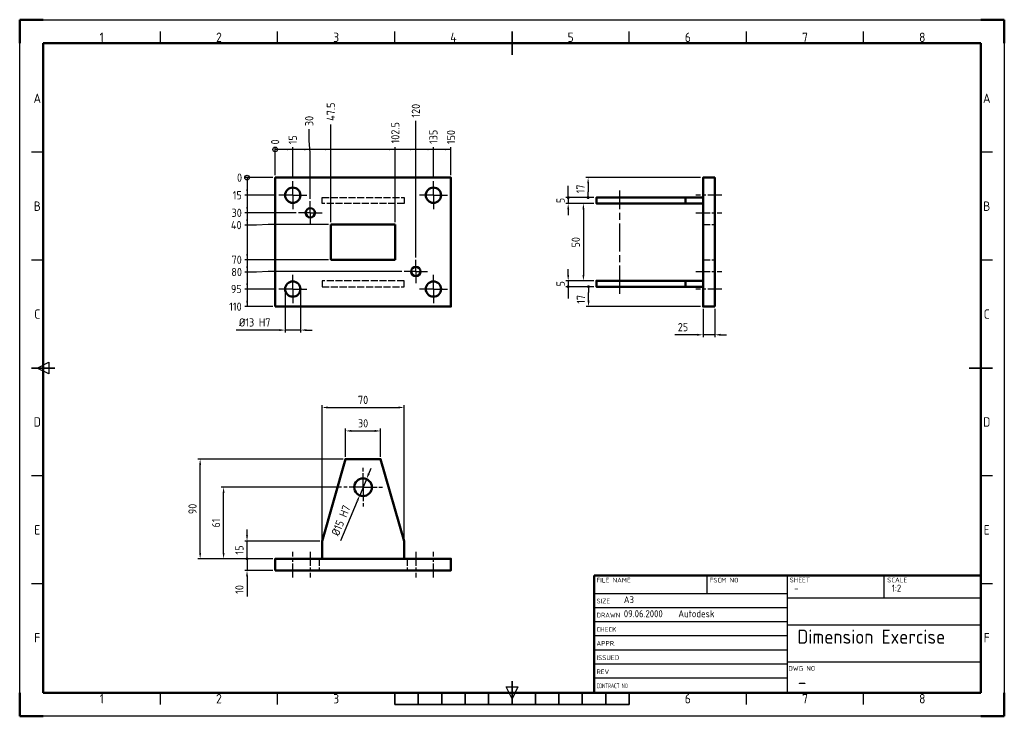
# Model space of a CAD drawing. Extents: x 0 to 840, y 0 to 594.
import ezdxf
from ezdxf.enums import TextEntityAlignment as Align

# ---------------------------------------------------------------- set-up
doc = ezdxf.new("R2010")
doc.units = 0
doc.header["$LTSCALE"] = 2
for name, pattern in [('AM_ISO02W050', [7.5, 6, -1.5]), ('AM_ISO02W050x2', [3.75, 3, -0.75]), ('AM_ISO08W050', [18, 12, -1.5, 3, -1.5]), ('AM_ISO08W050x2', [9, 6, -0.75, 1.5, -0.75])]:
    doc.linetypes.add(name, pattern=pattern)
doc.layers.get('0').update_dxf_attribs({"linetype": 'CONTINUOUS'})
doc.layers.get('DEFPOINTS').update_dxf_attribs({"linetype": 'CONTINUOUS'})
for name, color, linetype, lineweight in [('AM_0', 7, 'CONTINUOUS', 50), ('AM_3', 6, 'AM_ISO02W050', 25), ('AM_5', 3, 'CONTINUOUS', 25), ('AM_7', 4, 'AM_ISO08W050', 25), ('AM_BOR', 7, 'CONTINUOUS', 50)]:
    doc.layers.add(name, color=color, linetype=linetype, lineweight=lineweight)
doc.styles.add('ACISOTS', font='isocp.shx', dxfattribs={"height": 1})
doc.styles.get("Standard").update_dxf_attribs({"font": 'ISOCP.SHX'})
doc.dimstyles.new('AM_ISO$0', dxfattribs={"dimscale": 2, "dimtxt": 3.5, "dimasz": 2.5, "dimexe": 1, "dimexo": 1, "dimgap": 1.5, "dimtad": 1, "dimdsep": 46, "dimtxsty": 'Standard', "dimcen": 0, "dimclrd": 256, "dimclre": 256, "dimclrt": 2, "dimadec": 0, "dimazin": 2, "dimtp": 0.1, "dimtm": 0.1, "dimtfac": 0.71, "dimtdec": 3, "dimtmove": 0, "dimatfit": 3, "dimfxl": 1, "dimlwd": -1, "dimlwe": -1, "dimarcsym": 1})
doc.dimstyles.new('AM_ISO$6', dxfattribs={"dimscale": 2, "dimtxt": 3.5, "dimasz": 2.5, "dimexe": 1, "dimexo": 1, "dimgap": 1.5, "dimtad": 0, "dimdsep": 46, "dimtxsty": 'Standard', "dimcen": 0, "dimclrd": 256, "dimclre": 256, "dimclrt": 2, "dimadec": 0, "dimazin": 2, "dimtp": 0.1, "dimtm": 0.1, "dimtfac": 0.71, "dimtdec": 3, "dimtmove": 0, "dimatfit": 3, "dimfxl": 1, "dimlwd": -1, "dimlwe": -1, "dimarcsym": 1})
doc.dimstyles.new('GEN-ISO', dxfattribs={"dimtxt": 3.5, "dimasz": 2.5, "dimexe": 1, "dimexo": 1, "dimgap": 0.6, "dimtad": 1, "dimdsep": 46, "dimtxsty": 'Standard', "dimcen": 0, "dimclrd": 256, "dimclre": 256, "dimclrt": 2, "dimadec": 0, "dimazin": 0, "dimtp": 0.1, "dimtm": 0.1, "dimtfac": 0.71, "dimtdec": 3, "dimtmove": 0, "dimatfit": 3, "dimfxl": 1, "dimtzin": 0, "dimarcsym": 0})
doc.dimstyles.new('GEN-ISO$3', dxfattribs={"dimtxt": 3.5, "dimasz": 2.5, "dimexe": 1, "dimexo": 1, "dimgap": 0.6, "dimtad": 1, "dimtoh": 1, "dimdsep": 46, "dimtxsty": 'Standard', "dimcen": 0, "dimclrd": 256, "dimclre": 256, "dimclrt": 2, "dimadec": 0, "dimazin": 0, "dimtp": 0.1, "dimtm": 0.1, "dimtfac": 0.71, "dimtdec": 3, "dimtofl": 0, "dimtmove": 0, "dimatfit": 0, "dimfxl": 1, "dimtzin": 0, "dimarcsym": 0})

# ---------------------------------------------------------------- blocks, each defined once
blk = doc.blocks.new('*D1')
at = {"layer": 'AM_5', "lineweight": -2}
for p, q in [((297.78, 206.86), (299.72, 211.47)), ((295.85, 202.25), (290.05, 188.41)), ((273.86, 149.77), (288.12, 183.8))]:
    blk.add_line(p, q, dxfattribs=at)
at = {"layer": 'AM_5'}
for points in [[(297.01, 207.18), (298.55, 206.54), (295.85, 202.25)], [(287.35, 184.12), (288.89, 183.48), (290.05, 188.41)]]:
    blk.add_solid(points, dxfattribs=at)
at = {"layer": 'DEFPOINTS', "color": 0}
for p in [(295.85, 202.25), (290.05, 188.41)]:
    blk.add_point(p, dxfattribs=at)
at = {"layer": 'AM_5', "color": 2, "insert": (274.03, 166.99), "char_height": 7, "attachment_point": 5, "rotation": 67.26695}
blk.add_mtext('%%c15{}{\\C2; H7}', dxfattribs=at)
blk = doc.blocks.new('*D0')
at = {"layer": 'AM_5', "lineweight": -2}
for p, q in [((226.45, 362.33), (226.45, 327.33)), ((239.45, 362.33), (239.45, 327.33)), ((221.45, 329.33), (184.55, 329.33)), ((239.45, 329.33), (226.45, 329.33)), ((244.45, 329.33), (249.45, 329.33))]:
    blk.add_line(p, q, dxfattribs=at)
at = {"layer": 'AM_5'}
for points in [[(221.45, 330.16), (221.45, 328.5), (226.45, 329.33)], [(244.45, 330.16), (244.45, 328.5), (239.45, 329.33)]]:
    blk.add_solid(points, dxfattribs=at)
at = {"layer": 'DEFPOINTS', "color": 0}
for p in [(226.45, 364.33), (239.45, 364.33), (226.45, 329.33)]:
    blk.add_point(p, dxfattribs=at)
at = {"layer": 'AM_5', "color": 2, "insert": (200.5, 335.83), "char_height": 7, "attachment_point": 5}
blk.add_mtext('%%c13{}{\\C2; H7}', dxfattribs=at)
blk = doc.blocks.new('ISO_A3')
for p, q in [((410, 287), (10, 287)), ((10, 287), (10, 10)), ((410, 10), (410, 287)), ((10, 10), (410, 10))]:
    blk.add_line(p, q)
at = {"layer": 'AM_BOR'}
for p, q in [((10, 297), (0, 297)), ((0, 297), (0, 287)), ((420, 297), (410, 297)), ((420, 287), (420, 297)), ((0, 0), (0, 10)), ((420, 0), (420, 10)), ((0, 0), (10, 0)), ((420, 0), (410, 0))]:
    blk.add_line(p, q, dxfattribs=at)
at = {"layer": 'AM_BOR', "color": 1, "lineweight": 25}
for p, q in [((0, 297), (420, 297)), ((0, 0), (0, 297)), ((420, 297), (420, 0)), ((60, 287), (60, 292)), ((110, 287), (110, 292)), ((160, 287), (160, 292)), ((260, 287), (260, 292)), ((310, 287), (310, 292)), ((360, 287), (360, 292)), ((10, 240.5), (5, 240.5)), ((415, 240.5), (410, 240.5)), ((10, 194.5), (5, 194.5)), ((415, 194.5), (410, 194.5)), ((7.5, 148.5), (12.5, 151)), ((12.5, 146), (7.5, 148.5)), ((12.5, 151), (12.5, 146)), ((10, 102.5), (5, 102.5)), ((415, 102.5), (410, 102.5)), ((10, 56.5), (5, 56.5)), ((415, 56.5), (410, 56.5)), ((60, 5), (60, 10)), ((110, 5), (110, 10)), ((210, 7.5), (207.5, 12.5)), ((207.5, 12.5), (212.5, 12.5)), ((212.5, 12.5), (210, 7.5)), ((310, 5), (310, 10)), ((360, 5), (360, 10)), ((420, 0), (0, 0))]:
    blk.add_line(p, q, dxfattribs=at)
at = {"layer": 'AM_BOR', "color": 2, "lineweight": 35}
for p, q in [((210, 282), (210, 292)), ((5, 148.5), (15, 148.5)), ((405, 148.5), (415, 148.5)), ((210, 5), (210, 15)), ((160, 5), (160, 10)), ((170, 5), (170, 10)), ((180, 5), (180, 10)), ((190, 5), (190, 10)), ((200, 5), (200, 10)), ((220, 5), (220, 10)), ((230, 5), (230, 10)), ((240, 5), (240, 10)), ((250, 5), (250, 10)), ((260, 5), (260, 10)), ((160, 5), (260, 5))]:
    blk.add_line(p, q, dxfattribs=at)
at = {"layer": 'AM_BOR', "color": 1, "lineweight": 25, "style": 'ACISOTS'}
for s, p in [('1', (35, 289.5)), ('2', (85, 289.5)), ('3', (135, 289.5)), ('4', (185, 289.5)), ('5', (235, 289.5)), ('6', (285, 289.5)), ('7', (335, 289.5)), ('8', (385, 289.5)), ('A', (7.5, 263.5)), ('A', (412.5, 263.5)), ('B', (7.5, 217.5)), ('B', (412.5, 217.5)), ('C', (7.5, 171.5)), ('C', (412.5, 171.5)), ('D', (7.5, 125.5)), ('D', (412.5, 125.5)), ('E', (7.5, 79.5)), ('E', (412.5, 79.5)), ('F', (7.5, 33.5)), ('F', (412.5, 33.5)), ('1', (35, 7.5)), ('2', (85, 7.5)), ('3', (135, 7.5)), ('6', (285, 7.5)), ('7', (335, 7.5)), ('8', (385, 7.5))]:
    blk.add_text(s, height=4, dxfattribs=at).set_placement(p, align=Align.MIDDLE)
blk = doc.blocks.new('ISO_TITLEA')
for p, q in [((-165, 0), (-165, 50)), ((0, 50), (-165, 50)), ((0, 0), (0, 50)), ((0, 0), (-165, 0))]:
    blk.add_line(p, q)
at = {"layer": 'AM_BOR', "color": 1, "lineweight": 25}
for p, q in [((-116.86, 50), (-116.86, 42.38)), ((-82.5, 0), (-82.5, 50)), ((-41.25, 40.35), (-41.25, 50)), ((-165, 42.38), (-82.5, 42.38)), ((-165, 42), (-165, 30)), ((0, 40.35), (-82.5, 40.35)), ((-165, 36.38), (-82.5, 36.38)), ((-165, 30.38), (-82.5, 30.38)), ((-82.5, 29.01), (0, 29.01)), ((-165, 24.38), (-82.5, 24.38)), ((-165, 18.38), (-82.5, 18.38)), ((-82.5, 13.29), (0, 13.29)), ((-165, 12.38), (-82.5, 12.38)), ((-165, 6.38), (-82.5, 6.38))]:
    blk.add_line(p, q, dxfattribs=at)
at = {"layer": 'AM_BOR', "color": 1, "lineweight": 25, "style": 'ACISOTS'}
for s, p in [('FILE NAME', (-163.97, 47.04)), ('FSCM NO', (-115.7, 47.04)), ('SHEET', (-81.55, 47.11)), ('SCALE', (-39.97, 47.11)), ('SIZE', (-163.97, 38.14)), ('DRAWN', (-163.97, 32.14)), ('CHECK', (-163.97, 26.05)), ('APPR.', (-163.97, 20.08)), ('ISSUED', (-163.97, 13.99)), ('REV', (-163.97, 7.99)), ('DWG NO', (-82.12, 9.41))]:
    blk.add_text(s, height=2, dxfattribs=at).set_placement(p)
at = {"layer": 'AM_BOR', "color": 1, "lineweight": 25, "style": 'ACISOTS', "width": 0.683519}
blk.add_text('CONTRACT NO', height=2, dxfattribs=at).set_placement((-163.97, 1.99))
at = {"layer": 'AM_BOR', "color": 2, "lineweight": 35, "style": 'ACISOTS'}
for tag, p, height in [('GEN-TITLE-DWG{13.6}', (-161.69, 43.04), 3), ('GEN-TITLE-FSCM{8.6}', (-113.32, 43.04), 3), ('GEN-TITLE-SHEET{11.8}', (-79.67, 43.11), 3), ('GEN-TITLE-SCA{12.7}', (-38.05, 43.13), 3), ('GEN-TITLE-SIZ{22.6}', (-152.3, 38.23), 3), ('GEN-TITLE-DAT{7.1}', (-152.3, 32.23), 3), ('GEN-TITLE-NAME{14.9}', (-129.04, 32.23), 3), ('GEN-TITLE-DACT{21}', (-78.21, 33.14), 3.5), ('GEN-TITLE-CHKD{7.1}', (-152.3, 26.14), 3), ('GEN-TITLE-CHKM{14.9}', (-129.04, 26.14), 3), ('GEN-TITLE-DES1{12.3}', (-78.24, 20.94), 6), ('GEN-TITLE-APPD{7.1}', (-152.3, 20.17), 3), ('GEN-TITLE-APPM{14.9}', (-129.04, 20.17), 3), ('GEN-TITLE-ISSD{7.1}', (-152.3, 14.08), 3), ('GEN-TITLE-ISSM{14.9}', (-129.04, 14.08), 3), ('GEN-TITLE-DES2{24.5}', (-78.21, 15.44), 3), ('GEN-TITLE-REV{22.6}', (-152.3, 8.08), 3), ('GEN-TITLE-CTRN{19.4}', (-152.3, 2.08), 3.5)]:
    blk.add_attdef(tag, p, '', height=height, dxfattribs=at)
at = {"layer": 'AM_BOR', "style": 'ACISOTS'}
blk.add_attdef('GEN-TITLE-NR{12.3}', (-78.08, 1.63), '', height=6, dxfattribs=at)
blk = doc.blocks.new('*D8')
at = {"layer": 'AM_5'}
for p, q in [((582.95, 347.33), (582.95, 323.33)), ((592.95, 347.33), (592.95, 323.33)), ((577.95, 325.33), (558.79, 325.33)), ((592.95, 325.33), (582.95, 325.33)), ((597.95, 325.33), (602.95, 325.33))]:
    blk.add_line(p, q, dxfattribs=at)
for points in [[(577.95, 326.16), (577.95, 324.5), (582.95, 325.33)], [(597.95, 326.16), (597.95, 324.5), (592.95, 325.33)]]:
    blk.add_solid(points, dxfattribs=at)
at = {"layer": 'DEFPOINTS', "color": 0}
for p in [(582.95, 349.33), (592.95, 349.33), (582.95, 325.33)]:
    blk.add_point(p, dxfattribs=at)
at = {"layer": 'AM_5', "color": 2, "insert": (565.87, 331.83), "char_height": 7, "attachment_point": 5}
blk.add_mtext('25', dxfattribs=at)
blk = doc.blocks.new('GENDOT')
blk.add_line((0, 0), (-1, 0))
blk.add_lwpolyline([(-0.125, 0, 0.25, 0.25, 1), (0.125, 0, 0.25, 0.25, 1)], format="xyseb", close=True)
blk = doc.blocks.new('*D9')
at = {"layer": 'AM_5'}
for p, q in [((489.95, 366.33), (483.3, 366.33)), ((485.3, 354.33), (485.3, 361.33)), ((580.95, 349.33), (483.3, 349.33))]:
    blk.add_line(p, q, dxfattribs=at)
blk.add_solid([(484.47, 354.33), (486.14, 354.33), (485.3, 349.33)], dxfattribs=at)
at = {"layer": 'DEFPOINTS', "color": 0}
for p in [(485.3, 366.33), (491.95, 366.33), (582.95, 349.33)]:
    blk.add_point(p, dxfattribs=at)
at = {"layer": 'AM_5', "xscale": 5, "yscale": 5, "zscale": 5, "rotation": 90}
blk.add_blockref('GENDOT', (485.3, 366.33), dxfattribs=at)
at = {"layer": 'AM_5', "color": 2, "insert": (478.8, 355.55), "char_height": 7, "attachment_point": 5, "rotation": 90}
blk.add_mtext('17', dxfattribs=at)
blk = doc.blocks.new('*D10')
at = {"layer": 'AM_5'}
for p, q in [((467.95, 376.33), (467.95, 381.33)), ((489.95, 371.33), (465.95, 371.33)), ((467.95, 371.33), (467.95, 366.33)), ((489.95, 366.33), (465.95, 366.33)), ((467.95, 361.33), (467.95, 356.33))]:
    blk.add_line(p, q, dxfattribs=at)
blk.add_solid([(467.12, 376.33), (468.79, 376.33), (467.95, 371.33)], dxfattribs=at)
at = {"layer": 'DEFPOINTS', "color": 0}
for p in [(491.95, 371.33), (467.95, 366.33), (491.95, 366.33)]:
    blk.add_point(p, dxfattribs=at)
at = {"layer": 'AM_5', "xscale": 5, "yscale": 5, "zscale": 5, "rotation": 90}
blk.add_blockref('GENDOT', (467.95, 366.33), dxfattribs=at)
at = {"layer": 'AM_5', "color": 2, "insert": (461.45, 368.83), "char_height": 7, "attachment_point": 5, "rotation": 90}
blk.add_mtext('5', dxfattribs=at)
blk = doc.blocks.new('*D12')
at = {"layer": 'AM_5'}
for p, q in [((489.95, 437.33), (478.91, 437.33)), ((480.91, 432.33), (480.91, 376.33)), ((489.95, 371.33), (478.91, 371.33))]:
    blk.add_line(p, q, dxfattribs=at)
for points in [[(480.08, 432.33), (481.74, 432.33), (480.91, 437.33)], [(480.08, 376.33), (481.74, 376.33), (480.91, 371.33)]]:
    blk.add_solid(points, dxfattribs=at)
at = {"layer": 'DEFPOINTS', "color": 0}
for p in [(491.95, 437.33), (480.91, 371.33), (491.95, 371.33)]:
    blk.add_point(p, dxfattribs=at)
at = {"layer": 'AM_5', "color": 2, "insert": (474.41, 404.23), "char_height": 7, "attachment_point": 5, "rotation": 90}
blk.add_mtext('50', dxfattribs=at)
blk = doc.blocks.new('*D13')
at = {"layer": 'AM_5'}
for p, q in [((467.95, 447.33), (467.95, 452.33)), ((489.95, 442.33), (465.95, 442.33)), ((489.95, 437.33), (465.95, 437.33)), ((467.95, 442.33), (467.95, 437.33)), ((467.95, 432.33), (467.95, 427.33))]:
    blk.add_line(p, q, dxfattribs=at)
blk.add_solid([(467.12, 432.33), (468.79, 432.33), (467.95, 437.33)], dxfattribs=at)
at = {"layer": 'DEFPOINTS', "color": 0}
for p in [(467.95, 437.33), (491.95, 442.33), (491.95, 437.33)]:
    blk.add_point(p, dxfattribs=at)
at = {"layer": 'AM_5', "xscale": 5, "yscale": 5, "zscale": 5, "rotation": 270}
blk.add_blockref('GENDOT', (467.95, 442.33), dxfattribs=at)
at = {"layer": 'AM_5', "color": 2, "insert": (461.45, 439.83), "char_height": 7, "attachment_point": 5, "rotation": 90}
blk.add_mtext('5', dxfattribs=at)
blk = doc.blocks.new('*D14')
at = {"layer": 'AM_5'}
for p, q in [((580.95, 459.33), (482.93, 459.33)), ((484.93, 454.33), (484.93, 447.33)), ((489.95, 442.33), (482.93, 442.33))]:
    blk.add_line(p, q, dxfattribs=at)
blk.add_solid([(484.09, 454.33), (485.76, 454.33), (484.93, 459.33)], dxfattribs=at)
at = {"layer": 'DEFPOINTS', "color": 0}
for p in [(582.95, 459.33), (484.93, 442.33), (491.95, 442.33)]:
    blk.add_point(p, dxfattribs=at)
at = {"layer": 'AM_5', "xscale": 5, "yscale": 5, "zscale": 5, "rotation": 270}
blk.add_blockref('GENDOT', (484.93, 442.33), dxfattribs=at)
at = {"layer": 'AM_5', "color": 2, "insert": (478.43, 449.7), "char_height": 7, "attachment_point": 5, "rotation": 90}
blk.add_mtext('17', dxfattribs=at)
blk = doc.blocks.new('*D15')
at = {"layer": 'AM_5'}
for p, q in [((193.95, 154.33), (193.95, 159.33)), ((255.95, 149.33), (191.95, 149.33)), ((193.95, 134.33), (193.95, 149.33)), ((215.95, 134.33), (191.95, 134.33)), ((193.95, 129.33), (193.95, 124.33))]:
    blk.add_line(p, q, dxfattribs=at)
blk.add_solid([(193.12, 154.33), (194.79, 154.33), (193.95, 149.33)], dxfattribs=at)
at = {"layer": 'DEFPOINTS', "color": 0}
for p in [(193.95, 149.33), (257.95, 149.33), (217.95, 134.33)]:
    blk.add_point(p, dxfattribs=at)
at = {"layer": 'AM_5', "xscale": 5, "yscale": 5, "zscale": 5, "rotation": 90}
blk.add_blockref('GENDOT', (193.95, 134.33), dxfattribs=at)
at = {"layer": 'AM_5', "color": 2, "insert": (187.45, 141.83), "char_height": 7, "attachment_point": 5, "rotation": 90}
blk.add_mtext('15', dxfattribs=at)
blk = doc.blocks.new('*D16')
at = {"layer": 'AM_5'}
for p, q in [((274.45, 195.33), (171.95, 195.33)), ((173.95, 139.33), (173.95, 190.33)), ((215.95, 134.33), (171.95, 134.33))]:
    blk.add_line(p, q, dxfattribs=at)
for points in [[(173.12, 190.33), (174.79, 190.33), (173.95, 195.33)], [(173.12, 139.33), (174.79, 139.33), (173.95, 134.33)]]:
    blk.add_solid(points, dxfattribs=at)
at = {"layer": 'DEFPOINTS', "color": 0}
for p in [(173.95, 195.33), (276.45, 195.33), (217.95, 134.33)]:
    blk.add_point(p, dxfattribs=at)
at = {"layer": 'AM_5', "color": 2, "insert": (167.45, 164.83), "char_height": 7, "attachment_point": 5, "rotation": 90}
blk.add_mtext('61', dxfattribs=at)
blk = doc.blocks.new('*D17')
at = {"layer": 'AM_5'}
for p, q in [((275.95, 219.33), (151.95, 219.33)), ((153.95, 139.33), (153.95, 214.33)), ((215.95, 134.33), (151.95, 134.33))]:
    blk.add_line(p, q, dxfattribs=at)
for points in [[(153.12, 214.33), (154.79, 214.33), (153.95, 219.33)], [(153.12, 139.33), (154.79, 139.33), (153.95, 134.33)]]:
    blk.add_solid(points, dxfattribs=at)
at = {"layer": 'DEFPOINTS', "color": 0}
for p in [(153.95, 219.33), (277.95, 219.33), (217.95, 134.33)]:
    blk.add_point(p, dxfattribs=at)
at = {"layer": 'AM_5', "color": 2, "insert": (147.45, 176.83), "char_height": 7, "attachment_point": 5, "rotation": 90}
blk.add_mtext('90', dxfattribs=at)
blk = doc.blocks.new('*D18')
at = {"layer": 'AM_5'}
for p, q in [((193.95, 139.33), (193.95, 144.33)), ((215.95, 134.33), (191.95, 134.33)), ((193.95, 134.33), (193.95, 124.33)), ((215.95, 124.33), (191.95, 124.33)), ((193.95, 119.33), (193.95, 102.02))]:
    blk.add_line(p, q, dxfattribs=at)
blk.add_solid([(193.12, 119.33), (194.79, 119.33), (193.95, 124.33)], dxfattribs=at)
at = {"layer": 'DEFPOINTS', "color": 0}
for p in [(217.95, 134.33), (193.95, 124.33), (217.95, 124.33)]:
    blk.add_point(p, dxfattribs=at)
at = {"layer": 'AM_5', "xscale": 5, "yscale": 5, "zscale": 5, "rotation": 270}
blk.add_blockref('GENDOT', (193.95, 134.33), dxfattribs=at)
at = {"layer": 'AM_5', "color": 2, "insert": (187.45, 108.18), "char_height": 7, "attachment_point": 5, "rotation": 90}
blk.add_mtext('10', dxfattribs=at)
blk = doc.blocks.new('*D19')
at = {"layer": 'AM_5'}
for p, q in [((277.95, 221.33), (277.95, 245.33)), ((307.95, 221.33), (307.95, 245.33)), ((282.95, 243.33), (302.95, 243.33))]:
    blk.add_line(p, q, dxfattribs=at)
for points in [[(282.95, 244.16), (282.95, 242.5), (277.95, 243.33)], [(302.95, 244.16), (302.95, 242.5), (307.95, 243.33)]]:
    blk.add_solid(points, dxfattribs=at)
at = {"layer": 'DEFPOINTS', "color": 0}
for p in [(307.95, 243.33), (277.95, 219.33), (307.95, 219.33)]:
    blk.add_point(p, dxfattribs=at)
at = {"layer": 'AM_5', "color": 2, "insert": (292.95, 249.83), "char_height": 7, "attachment_point": 5}
blk.add_mtext('30', dxfattribs=at)
blk = doc.blocks.new('*D20')
at = {"layer": 'AM_5'}
for p, q in [((257.95, 151.33), (257.95, 265.33)), ((262.95, 263.33), (322.95, 263.33)), ((327.95, 151.33), (327.95, 265.33))]:
    blk.add_line(p, q, dxfattribs=at)
for points in [[(262.95, 264.16), (262.95, 262.5), (257.95, 263.33)], [(322.95, 264.16), (322.95, 262.5), (327.95, 263.33)]]:
    blk.add_solid(points, dxfattribs=at)
at = {"layer": 'DEFPOINTS', "color": 0}
for p in [(327.95, 263.33), (257.95, 149.33), (327.95, 149.33)]:
    blk.add_point(p, dxfattribs=at)
at = {"layer": 'AM_5', "color": 2, "insert": (292.95, 269.83), "char_height": 7, "attachment_point": 5}
blk.add_mtext('70', dxfattribs=at)
blk = doc.blocks.new('*D21')
at = {"layer": 'AM_5'}
blk.add_line((217.95, 461.33), (217.95, 485.33), dxfattribs=at)
at = {"layer": 'DEFPOINTS', "color": 0}
for p in [(217.95, 485.33), (217.95, 459.33), (217.95, 459.33)]:
    blk.add_point(p, dxfattribs=at)
at = {"layer": 'AM_5', "color": 2, "insert": (217.95, 489.74), "char_height": 7, "attachment_point": 5, "rotation": 90}
blk.add_mtext('0', dxfattribs=at)
blk = doc.blocks.new('*D22')
at = {"layer": 'AM_5'}
blk.add_line((232.95, 458.83), (232.95, 485.33), dxfattribs=at)
at = {"layer": 'DEFPOINTS', "color": 0}
for p in [(232.95, 485.33), (217.95, 459.33), (232.95, 456.83)]:
    blk.add_point(p, dxfattribs=at)
at = {"layer": 'AM_5', "color": 2, "insert": (232.95, 491.63), "char_height": 7, "attachment_point": 5, "rotation": 90}
blk.add_mtext('15', dxfattribs=at)
blk = doc.blocks.new('*D23')
at = {"layer": 'AM_5'}
for p, q in [((246.99, 490.77), (246.99, 500.77)), ((247.95, 480.77), (246.99, 490.77)), ((247.95, 441.33), (247.95, 480.77))]:
    blk.add_line(p, q, dxfattribs=at)
at = {"layer": 'DEFPOINTS', "color": 0}
for p in [(246.99, 500.77), (217.95, 459.33), (247.95, 439.33)]:
    blk.add_point(p, dxfattribs=at)
at = {"layer": 'AM_5', "color": 2, "insert": (246.99, 507.62), "char_height": 7, "attachment_point": 5, "rotation": 90}
blk.add_mtext('30', dxfattribs=at)
blk = doc.blocks.new('*D24')
at = {"layer": 'AM_5'}
blk.add_line((265.45, 421.33), (265.45, 504.71), dxfattribs=at)
at = {"layer": 'DEFPOINTS', "color": 0}
for p in [(265.45, 504.71), (217.95, 459.33), (265.45, 419.33)]:
    blk.add_point(p, dxfattribs=at)
at = {"layer": 'AM_5', "color": 2, "insert": (265.45, 515.56), "char_height": 7, "attachment_point": 5, "rotation": 90}
blk.add_mtext('47.5', dxfattribs=at)
blk = doc.blocks.new('*D25')
at = {"layer": 'AM_5'}
blk.add_line((320.45, 421.33), (320.45, 485.33), dxfattribs=at)
at = {"layer": 'DEFPOINTS', "color": 0}
for p in [(320.45, 485.33), (217.95, 459.33), (320.45, 419.33)]:
    blk.add_point(p, dxfattribs=at)
at = {"layer": 'AM_5', "color": 2, "insert": (320.45, 497.58), "char_height": 7, "attachment_point": 5, "rotation": 90}
blk.add_mtext('102.5', dxfattribs=at)
blk = doc.blocks.new('*D26')
at = {"layer": 'AM_5'}
blk.add_line((337.95, 391.33), (337.95, 507.78), dxfattribs=at)
at = {"layer": 'DEFPOINTS', "color": 0}
for p in [(337.95, 507.78), (217.95, 459.33), (337.95, 389.33)]:
    blk.add_point(p, dxfattribs=at)
at = {"layer": 'AM_5', "color": 2, "insert": (337.95, 516.39), "char_height": 7, "attachment_point": 5, "rotation": 90}
blk.add_mtext('120', dxfattribs=at)
blk = doc.blocks.new('*D27')
at = {"layer": 'AM_5'}
blk.add_line((352.95, 458.83), (352.95, 485.33), dxfattribs=at)
at = {"layer": 'DEFPOINTS', "color": 0}
for p in [(352.95, 485.33), (217.95, 459.33), (352.95, 456.83)]:
    blk.add_point(p, dxfattribs=at)
at = {"layer": 'AM_5', "color": 2, "insert": (352.95, 494.08), "char_height": 7, "attachment_point": 5, "rotation": 90}
blk.add_mtext('135', dxfattribs=at)
blk = doc.blocks.new('*D28')
at = {"layer": 'AM_5'}
blk.add_line((367.95, 461.33), (367.95, 485.33), dxfattribs=at)
at = {"layer": 'DEFPOINTS', "color": 0}
for p in [(367.95, 485.33), (217.95, 459.33), (367.95, 459.33)]:
    blk.add_point(p, dxfattribs=at)
at = {"layer": 'AM_5', "color": 2, "insert": (367.95, 493.93), "char_height": 7, "attachment_point": 5, "rotation": 90}
blk.add_mtext('150', dxfattribs=at)
blk = doc.blocks.new('*D29')
at = {"layer": 'AM_5'}
blk.add_line((215.95, 459.33), (191.95, 459.33), dxfattribs=at)
at = {"layer": 'DEFPOINTS', "color": 0}
for p in [(191.95, 459.33), (217.95, 459.33), (217.95, 459.33)]:
    blk.add_point(p, dxfattribs=at)
at = {"layer": 'AM_5', "color": 2, "insert": (187.55, 459.33), "char_height": 7, "attachment_point": 5}
blk.add_mtext('0', dxfattribs=at)
blk = doc.blocks.new('*D30')
at = {"layer": 'AM_5'}
blk.add_line((218.45, 444.33), (191.95, 444.33), dxfattribs=at)
at = {"layer": 'DEFPOINTS', "color": 0}
for p in [(217.95, 459.33), (191.95, 444.33), (220.45, 444.33)]:
    blk.add_point(p, dxfattribs=at)
at = {"layer": 'AM_5', "color": 2, "insert": (185.66, 444.33), "char_height": 7, "attachment_point": 5}
blk.add_mtext('15', dxfattribs=at)
blk = doc.blocks.new('*D31')
at = {"layer": 'AM_5'}
blk.add_line((235.95, 429.33), (191.95, 429.33), dxfattribs=at)
at = {"layer": 'DEFPOINTS', "color": 0}
for p in [(217.95, 459.33), (191.95, 429.33), (237.95, 429.33)]:
    blk.add_point(p, dxfattribs=at)
at = {"layer": 'AM_5', "color": 2, "insert": (185.1, 429.33), "char_height": 7, "attachment_point": 5}
blk.add_mtext('30', dxfattribs=at)
blk = doc.blocks.new('*D32')
at = {"layer": 'AM_5'}
for p, q in [((201.95, 418.83), (191.95, 418.83)), ((211.95, 419.33), (201.95, 418.83)), ((263.45, 419.33), (211.95, 419.33))]:
    blk.add_line(p, q, dxfattribs=at)
at = {"layer": 'DEFPOINTS', "color": 0}
for p in [(217.95, 459.33), (191.95, 418.83), (265.45, 419.33)]:
    blk.add_point(p, dxfattribs=at)
at = {"layer": 'AM_5', "color": 2, "insert": (184.75, 418.83), "char_height": 7, "attachment_point": 5}
blk.add_mtext('40', dxfattribs=at)
blk = doc.blocks.new('*D33')
at = {"layer": 'AM_5'}
blk.add_line((263.45, 389.33), (191.95, 389.33), dxfattribs=at)
at = {"layer": 'DEFPOINTS', "color": 0}
for p in [(217.95, 459.33), (191.95, 389.33), (265.45, 389.33)]:
    blk.add_point(p, dxfattribs=at)
at = {"layer": 'AM_5', "color": 2, "insert": (185.1, 389.33), "char_height": 7, "attachment_point": 5}
blk.add_mtext('70', dxfattribs=at)
blk = doc.blocks.new('*D34')
at = {"layer": 'AM_5'}
for p, q in [((201.95, 378.83), (191.95, 378.83)), ((211.95, 379.33), (201.95, 378.83)), ((325.95, 379.33), (211.95, 379.33))]:
    blk.add_line(p, q, dxfattribs=at)
at = {"layer": 'DEFPOINTS', "color": 0}
for p in [(217.95, 459.33), (191.95, 378.83), (327.95, 379.33)]:
    blk.add_point(p, dxfattribs=at)
at = {"layer": 'AM_5', "color": 2, "insert": (185.1, 378.83), "char_height": 7, "attachment_point": 5}
blk.add_mtext('80', dxfattribs=at)
blk = doc.blocks.new('*D35')
at = {"layer": 'AM_5'}
blk.add_line((218.45, 364.33), (191.95, 364.33), dxfattribs=at)
at = {"layer": 'DEFPOINTS', "color": 0}
for p in [(217.95, 459.33), (191.95, 364.33), (220.45, 364.33)]:
    blk.add_point(p, dxfattribs=at)
at = {"layer": 'AM_5', "color": 2, "insert": (184.81, 364.33), "char_height": 7, "attachment_point": 5}
blk.add_mtext('95', dxfattribs=at)
blk = doc.blocks.new('*D36')
at = {"layer": 'AM_5'}
blk.add_line((215.95, 349.33), (191.95, 349.33), dxfattribs=at)
at = {"layer": 'DEFPOINTS', "color": 0}
for p in [(217.95, 459.33), (191.95, 349.33), (217.95, 349.33)]:
    blk.add_point(p, dxfattribs=at)
at = {"layer": 'AM_5', "color": 2, "insert": (184.05, 349.33), "char_height": 7, "attachment_point": 5}
blk.add_mtext('110', dxfattribs=at)

msp = doc.modelspace()

# ---------------------------------------------------------------- linework, layer by layer
at = {"layer": 'AM_0'}
for p, q in [((567.953, 437.33), (567.953, 442.33)), ((320.453, 419.33), (265.453, 419.33)), ((265.453, 419.33), (265.453, 389.33)), ((320.453, 389.33), (320.453, 419.33)), ((265.453, 389.33), (320.453, 389.33)), ((567.953, 366.33), (567.953, 371.33))]:
    msp.add_line(p, q, dxfattribs=at)
for points in [[(217.953, 349.33), (367.953, 349.33), (367.953, 459.33), (217.953, 459.33)], [(592.953, 349.33), (592.953, 459.33), (582.953, 459.33), (582.953, 349.33)], [(582.953, 437.33), (582.953, 442.33), (491.953, 442.33), (491.953, 437.33)], [(582.953, 371.33), (582.953, 366.33), (491.953, 366.33), (491.953, 371.33)], [(327.953, 134.33), (257.953, 134.33), (257.953, 149.33), (277.953, 219.33), (307.953, 219.33), (327.953, 149.33)], [(217.953, 124.33), (367.953, 124.33), (367.953, 134.33), (217.953, 134.33)]]:
    msp.add_lwpolyline(points, close=True, dxfattribs=at)
for centre, radius in [((232.953, 444.33), 6.5), ((352.953, 444.33), 6.5), ((247.953, 429.33), 4), ((337.953, 379.33), 4), ((232.953, 364.33), 6.5), ((352.953, 364.33), 6.5), ((292.953, 195.33), 7.5)]:
    msp.add_circle(centre, radius, dxfattribs=at)
at = {"layer": 'AM_3', "linetype": 'AM_ISO02W050x2'}
for p, q in [((582.953, 419.33), (592.953, 419.33)), ((582.953, 389.33), (592.953, 389.33)), ((255.453, 134.33), (255.453, 124.33)), ((330.453, 134.33), (330.453, 124.33))]:
    msp.add_line(p, q, dxfattribs=at)
for points in [[(257.953, 442.33), (327.953, 442.33), (327.953, 437.33), (257.953, 437.33)], [(257.953, 366.33), (327.953, 366.33), (327.953, 371.33), (257.953, 371.33)]]:
    msp.add_lwpolyline(points, close=True, dxfattribs=at)
at = {"layer": 'AM_5'}
for p, q in [((367.953, 483.33), (217.953, 483.33)), ((193.953, 459.33), (193.953, 349.33))]:
    msp.add_line(p, q, dxfattribs=at)
for centre in [(217.953, 483.33), (193.953, 459.33)]:
    msp.add_circle(centre, 2, dxfattribs=at)
for points in [[(232.953, 483.33), (232.953, 483.33), (227.953, 483.988), (227.953, 482.672)], [(247.953, 483.33), (247.953, 483.33), (242.953, 483.988), (242.953, 482.672)], [(265.453, 483.33), (265.453, 483.33), (260.453, 483.988), (260.453, 482.672)], [(320.453, 483.33), (320.453, 483.33), (315.453, 483.988), (315.453, 482.672)], [(337.953, 483.33), (337.953, 483.33), (332.953, 483.988), (332.953, 482.672)], [(352.953, 483.33), (352.953, 483.33), (347.953, 483.988), (347.953, 482.672)], [(367.953, 483.33), (367.953, 483.33), (362.953, 483.988), (362.953, 482.672)], [(193.953, 444.33), (193.953, 444.33), (193.295, 449.33), (194.611, 449.33)], [(193.953, 429.33), (193.953, 429.33), (193.295, 434.33), (194.611, 434.33)], [(193.953, 418.83), (193.953, 418.83), (193.295, 423.83), (194.611, 423.83)], [(193.953, 389.33), (193.953, 389.33), (193.295, 394.33), (194.611, 394.33)], [(193.953, 378.83), (193.953, 378.83), (193.295, 383.83), (194.611, 383.83)], [(193.953, 364.33), (193.953, 364.33), (193.295, 369.33), (194.611, 369.33)], [(193.953, 349.33), (193.953, 349.33), (193.295, 354.33), (194.611, 354.33)]]:
    msp.add_trace(points, dxfattribs=at)
at = {"layer": 'AM_7', "linetype": 'AM_ISO08W050x2'}
for p, q in [((232.953, 444.33), (232.953, 456.83)), ((352.953, 444.33), (352.953, 456.83)), ((232.953, 444.33), (220.453, 444.33)), ((232.953, 444.33), (232.953, 431.83)), ((232.953, 444.33), (245.453, 444.33)), ((247.953, 429.33), (247.953, 439.33)), ((352.953, 444.33), (340.453, 444.33)), ((352.953, 444.33), (365.453, 444.33)), ((352.953, 444.33), (352.953, 431.83)), ((598.945, 444.33), (576.961, 444.33)), ((247.953, 429.33), (237.953, 429.33)), ((247.953, 429.33), (257.953, 429.33)), ((247.953, 429.33), (247.953, 419.33)), ((576.953, 429.33), (598.953, 429.33)), ((337.953, 379.33), (337.953, 389.33)), ((337.953, 379.33), (327.953, 379.33)), ((337.953, 379.33), (347.953, 379.33)), ((337.953, 379.33), (337.953, 369.33)), ((576.953, 379.33), (598.953, 379.33)), ((232.953, 364.33), (232.953, 376.83)), ((352.953, 364.33), (352.953, 376.83)), ((232.953, 364.33), (220.453, 364.33)), ((232.953, 364.33), (245.453, 364.33)), ((232.953, 364.33), (232.953, 351.83)), ((352.953, 364.33), (340.453, 364.33)), ((352.953, 364.33), (365.453, 364.33)), ((352.953, 364.33), (352.953, 351.83)), ((598.945, 364.33), (576.961, 364.33)), ((292.953, 195.33), (292.953, 211.83)), ((292.953, 195.33), (276.453, 195.33)), ((292.953, 195.33), (292.953, 178.83)), ((292.953, 195.33), (309.453, 195.33)), ((232.953, 118.33), (232.953, 140.313)), ((247.953, 140.33), (247.953, 118.33)), ((337.953, 140.33), (337.953, 118.33)), ((352.953, 118.33), (352.953, 140.313))]:
    msp.add_line(p, q, dxfattribs=at)
at = {"layer": 'AM_7'}
msp.add_line((511.953, 360.33), (511.953, 448.33), dxfattribs=at)

# ---------------------------------------------------------------- block references
at = {"layer": 'AM_0', "lineweight": 0, "xscale": 2, "yscale": 2, "zscale": 2}
msp.add_blockref('ISO_A3', (0, 0), dxfattribs=at)
msp.add_blockref('ISO_TITLEA', (820, 20), dxfattribs=at).add_auto_attribs({'GEN-TITLE-SCA{12.7}': '1:2', 'GEN-TITLE-NR{12.3}': '-', 'GEN-TITLE-SHEET{11.8}': '-', 'GEN-TITLE-DES1{12.3}': 'Dimension Exercise', 'GEN-TITLE-DAT{7.1}': '09.06.2000', 'GEN-TITLE-SIZ{22.6}': 'A3', 'GEN-TITLE-NAME{14.9}': 'Autodesk'})

# ---------------------------------------------------------------- dimensions: what is measured, and where the dimension line sits
at = {"layer": 'AM_5'}
for feature_location, offset, dtype, origin, picture, middle in [((265.453, 419.33), (0, 85.384), 1, (217.953, 459.33), '*D24', (265.453, 515.559)), ((337.953, 389.33), (0, 118.454), 1, (217.953, 459.33), '*D26', (337.953, 516.387)), ((247.953, 439.33), (-0.964, 61.437), 1, (217.953, 459.33), '*D23', (246.989, 507.62)), ((320.453, 419.33), (0, 66), 1, (217.953, 459.33), '*D25', (320.453, 497.575)), ((352.953, 456.83), (0, 28.5), 1, (217.953, 459.33), '*D27', (352.953, 494.075)), ((367.953, 459.33), (0, 26), 1, (217.953, 459.33), '*D28', (367.953, 493.933)), ((232.953, 456.83), (0, 28.5), 1, (217.953, 459.33), '*D22', (232.953, 491.625)), ((217.952921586, 459.330123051), (0, 26), 1, (217.952921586, 459.330123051), '*D21', (217.952921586, 489.735634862)), ((217.952921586, 459.330123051), (-26, 0), 0, (217.952921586, 459.330123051), '*D29', (187.547409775, 459.330123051)), ((217.953, 349.33), (-26, 0), 0, (217.953, 459.33), '*D36', (184.05, 349.33)), ((265.453, 419.33), (-73.5, -0.5), 0, (217.953, 459.33), '*D32', (184.75, 418.83)), ((220.453, 364.33), (-28.5, 0), 0, (217.953, 459.33), '*D35', (184.813, 364.33)), ((237.953, 429.33), (-46, 0), 0, (217.953, 459.33), '*D31', (185.1, 429.33)), ((265.453, 389.33), (-73.5, 0), 0, (217.953, 459.33), '*D33', (185.1, 389.33)), ((327.953, 379.33), (-136, -0.5), 0, (217.953, 459.33), '*D34', (185.1, 378.83)), ((220.453, 444.33), (-28.5, 0), 0, (217.953, 459.33), '*D30', (185.658, 444.33))]:
    dim = msp.add_ordinate_dim(feature_location=feature_location, offset=offset, dtype=dtype, origin=origin, dimstyle='AM_ISO$6', override={"dimtmove": 0}, dxfattribs=at)
    dim.commit()
    dim.dimension.update_dxf_attribs({"geometry": picture, "text_midpoint": middle})
for base, p1, p2, picture, middle in [((484.926, 442.33), (582.953, 459.33), (491.953, 442.33), '*D14', (484.926, 449.703)), ((485.304, 366.33), (582.953, 349.33), (491.953, 366.33), '*D9', (485.304, 355.548))]:
    dim = msp.add_linear_dim(base=base, p1=p1, p2=p2, angle=90, dimstyle='AM_ISO$0', override={"dimblk2": 'GENDOT', "dimsah": 1, "dimtix": 1}, dxfattribs=at)
    dim.commit()
    dim.dimension.update_dxf_attribs({"geometry": picture, "text_midpoint": middle, "dimtype": 160})
for base, p1, p2, override, picture, middle in [((467.953, 437.33), (491.953, 442.33), (491.953, 437.33), {"dimblk1": 'GENDOT', "dimsah": 1, "dimtix": 1}, '*D13', (461.453, 439.83)), ((467.953, 366.33), (491.953, 371.33), (491.953, 366.33), {"dimblk2": 'GENDOT', "dimsah": 1, "dimtix": 1}, '*D10', (461.453, 368.83)), ((193.953, 149.33), (217.953, 134.33), (257.953, 149.33), {"dimblk1": 'GENDOT', "dimsah": 1}, '*D15', (187.453, 141.83)), ((193.953, 124.33), (217.953, 134.33), (217.953, 124.33), {"dimblk1": 'GENDOT', "dimsah": 1}, '*D18', (187.453, 108.177))]:
    dim = msp.add_linear_dim(base=base, p1=p1, p2=p2, angle=90, dimstyle='AM_ISO$0', override=override, dxfattribs=at)
    dim.commit()
    dim.dimension.update_dxf_attribs({"geometry": picture, "text_midpoint": middle})
dim = msp.add_linear_dim(base=(480.911, 371.33), p1=(491.953, 437.33), p2=(491.953, 371.33), angle=90, text='50', dimstyle='AM_ISO$0', override={"dimtix": 1}, dxfattribs=at)
dim.commit()
dim.dimension.update_dxf_attribs({"geometry": '*D12', "text_midpoint": (480.911, 404.233), "dimtype": 160})
dim = msp.add_linear_dim(base=(226.453, 329.33), p1=(239.453, 364.33), p2=(226.453, 364.33), text='%%c<>{}{\\C2; H7}', dimstyle='GEN-ISO', override={"dimscale": 2, "dimgap": 1.5, "dimtp": 0.1, "dimtm": 0.1, "dimtdec": 3, "dimtzin": 0}, dxfattribs=at)
dim.commit()
dim.dimension.update_dxf_attribs({"geometry": '*D0', "text_midpoint": (200.503, 335.83)})
for base, p1, p2, angle, text, picture, middle in [((582.953, 325.33), (592.953, 349.33), (582.953, 349.33), 0, '25', '*D8', (565.869, 331.831)), ((153.953, 219.33), (217.953, 134.33), (277.953, 219.33), 90, '90', '*D17', (147.453, 176.83))]:
    dim = msp.add_linear_dim(base=base, p1=p1, p2=p2, angle=angle, text=text, dimstyle='AM_ISO$0', dxfattribs=at)
    dim.commit()
    dim.dimension.update_dxf_attribs({"geometry": picture, "text_midpoint": middle})
for base, p1, p2, angle, picture, middle in [((327.953, 263.33), (257.953, 149.33), (327.953, 149.33), 180, '*D20', (292.953, 269.83)), ((307.953, 243.33), (277.953, 219.33), (307.953, 219.33), 180, '*D19', (292.953, 249.83)), ((173.953, 195.33), (217.953, 134.33), (276.453, 195.33), 90, '*D16', (167.453, 164.83))]:
    dim = msp.add_linear_dim(base=base, p1=p1, p2=p2, angle=angle, dimstyle='AM_ISO$0', dxfattribs=at)
    dim.commit()
    dim.dimension.update_dxf_attribs({"geometry": picture, "text_midpoint": middle})
dim = msp.add_diameter_dim_2p(p1=(295.851, 202.247), p2=(290.055, 188.413), text='%%c<>{}{\\C2; H7}', dimstyle='GEN-ISO$3', override={"dimscale": 2, "dimgap": 1.5, "dimtoh": 0, "dimpost": '<>', "dimtp": 0.1, "dimtm": 0.1, "dimtofl": 1, "dimatfit": 3}, dxfattribs=at)
dim.commit()
dim.dimension.update_dxf_attribs({"geometry": '*D1', "text_midpoint": (274.032, 166.991)})

doc.saveas('drawing.dxf')
